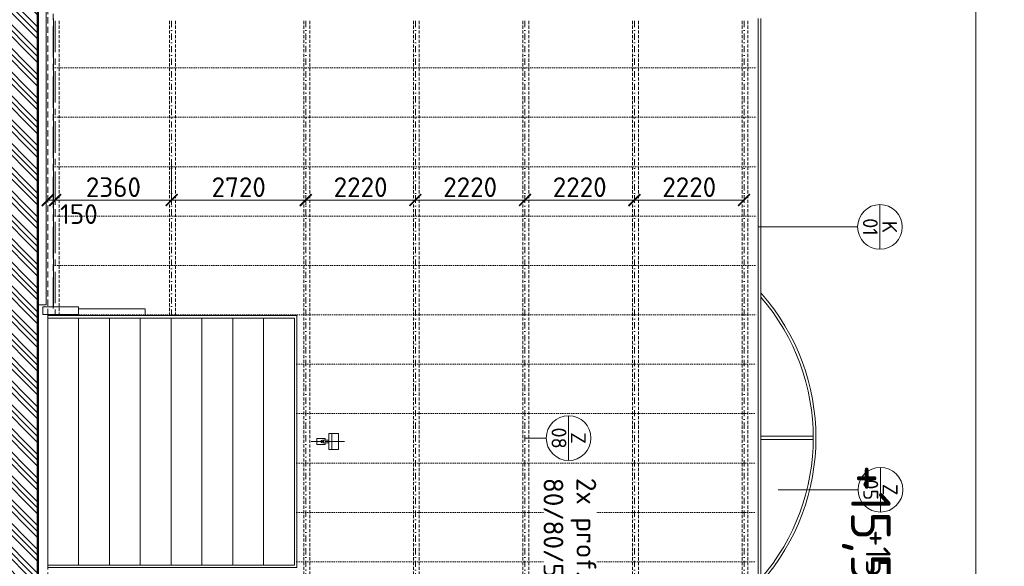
# Model space of a CAD drawing. Header units: millimetres. Extents: x -1695604 to 5289369, y -1488057 to 2187451.
# Tile 26 of 256: x -85994 to -66040, y 33790 to 44855. Entities that reach past the tile are written whole.
import ezdxf
from ezdxf import colors
from ezdxf.entities.mleader import LeaderData, LeaderLine
from ezdxf.enums import TextEntityAlignment as Align
from ezdxf.math import Vec2, Vec3

# ---------------------------------------------------------------- set-up
doc = ezdxf.new("R2010")
doc.units = ezdxf.units.MM
for name, pattern in [('CENTERX2', [101.6, 63.5, -12.7, 12.7, -12.7]), ('DASHDOT', [25.4, 12.7, -6.35, 0, -6.35]), ('DOT', [6.35, 0, -6.35]), ('HIDDEN', [9.525, 6.35, -3.175])]:
    doc.linetypes.add(name, pattern=pattern)
doc.layers.get('Defpoints').update_dxf_attribs({"color": 8})
for name, color, linetype in [('0 @ 1', 7, 'Continuous'), ('0 @ 10', 7, 'Continuous'), ('0 @ 100', 7, 'Continuous'), ('0 @ 200', 7, 'Continuous'), ('0 @ 250 (1)', 7, 'Continuous'), ('0 @ 250 (2)', 7, 'Continuous'), ('0 @ 400', 7, 'Continuous')]:
    doc.layers.add(name, color=color, linetype=linetype)
for name, color, linetype, lineweight in [('A99_N_kce-pohl', 1, 'Continuous', 9), ('A99_N_kce-rez-ten', 4, 'Continuous', 9), ('A99_N_koty-200', 5, 'Continuous', 5), ('A99_N_koty-200 @ 200', 5, 'Continuous', 5), ('A99_N_koty-200-vysk', 6, 'Continuous', 9), ('A99_N_sraf', 252, 'Continuous', 0), ('A99_N_txt-popis-200', 240, 'Continuous', 5), ('A99_N_txt-popis-50 @ 200', 240, 'Continuous', 9), ('A99_N_znaceni 200', 5, 'Continuous', 5), ('A99_S_kce-pohl', 7, 'Continuous', 5), ('A99_S_osy', 1, 'CENTERX2', 5), ('A99_S_sraf', 252, 'Continuous', 9)]:
    doc.layers.add(name, color=color, linetype=linetype, lineweight=lineweight)
doc.styles.add('A99_kota', font='isocpeur.ttf', dxfattribs={"height": 2})
doc.styles.add('A99_popis', font='isocpeur.ttf')
doc.dimstyles.new('A99_kota_200 new', dxfattribs={"dimscale": 200, "dimtxt": 2, "dimasz": 1.2, "dimexe": 0.5, "dimexo": 1.5, "dimgap": 0.3, "dimtad": 1, "dimdec": 0, "dimzin": 3, "dimdsep": 46, "dimtxsty": 'A99_kota', "dimblk": 'ARCHTICK', "dimcen": 2.5, "dimazin": 2, "dimtfac": 0.75, "dimtdec": 0, "dimtmove": 2, "dimatfit": 0, "dimfxl": 0, "dimtolj": 1, "dimtzin": 0, "dimlwd": 5, "dimlwe": 5, "dimarcsym": 0})

# ---------------------------------------------------------------- blocks, each defined once
blk = doc.blocks.new('*U36')
at = {"color": 0, "linetype": 'ByBlock', "lineweight": -2}
blk.add_line((-3, 0), (7, 0), dxfattribs=at)
for points in [[(0, 0), (0, 5), (0, 5), (9.7, 5)], [(-1.75, 1.75), (0, 0), (1.75, 1.75)]]:
    blk.add_lwpolyline(points, dxfattribs=at)
at = {"color": 0, "linetype": 'ByBlock', "lineweight": -2, "style": 'A99_kota'}
for tag, p in [('VYSKA', (9.2, 7.75)), ('POPIS', (9.2, 4.5))]:
    blk.add_attdef(tag, text='', height=2, dxfattribs=at).set_placement(p, align=Align.TOP_RIGHT)
blk = doc.blocks.new('*U6641')
at = {"layer": 'A99_N_koty-200-vysk', "lineweight": 5}
ref = blk.add_blockref('*U36', (-69865, 32500), dxfattribs=dict(at, xscale=200, yscale=200, zscale=200, rotation=270))
ref.add_attrib('VYSKA', '+15,560', dxfattribs={"layer": '0 @ 400', "color": 0, "linetype": 'ByBlock', "lineweight": -2, "height": 800, "rotation": 270, "style": 'A99_kota'}).set_placement((-68345, 32335), align=Align.TOP_RIGHT)
ref = blk.add_blockref('*U36', (-69865, 32500), dxfattribs=dict(at, xscale=200, yscale=200, zscale=200, rotation=270))
ref.add_attrib('VYSKA', '+15,560', dxfattribs={"layer": '0 @ 250 (1)', "color": 0, "linetype": 'ByBlock', "lineweight": -2, "height": 500, "rotation": 270, "style": 'A99_kota'}).set_placement((-68345, 32335), align=Align.TOP_RIGHT)
ref = blk.add_blockref('*U36', (-69865, 32500), dxfattribs=dict(at, xscale=200, yscale=200, zscale=200, rotation=270))
ref.add_attrib('VYSKA', '+15,560', dxfattribs={"layer": '0 @ 250 (2)', "color": 0, "linetype": 'ByBlock', "lineweight": -2, "height": 500, "rotation": 270, "style": 'A99_kota'}).set_placement((-68345, 32335), align=Align.TOP_RIGHT)
ref = blk.add_blockref('*U36', (-69865, 32500), dxfattribs=dict(at, xscale=200, yscale=200, zscale=200, rotation=270))
ref.add_attrib('VYSKA', '+15,560', dxfattribs={"layer": '0 @ 100', "color": 0, "linetype": 'ByBlock', "lineweight": -2, "height": 200, "rotation": 270, "style": 'A99_kota'}).set_placement((-68345, 32335), align=Align.TOP_RIGHT)
ref = blk.add_blockref('*U36', (-69865, 32500), dxfattribs=dict(at, xscale=200, yscale=200, zscale=200, rotation=270))
ref.add_attrib('VYSKA', '+15,560', dxfattribs={"layer": '0 @ 200', "color": 0, "linetype": 'ByBlock', "lineweight": -2, "height": 400, "rotation": 270, "style": 'A99_kota'}).set_placement((-68315, 30660), align=Align.TOP_RIGHT)
ref = blk.add_blockref('*U36', (-69865, 32500), dxfattribs=dict(at, xscale=200, yscale=200, zscale=200, rotation=270))
ref.add_attrib('VYSKA', '+15,560', dxfattribs={"layer": '0 @ 1', "color": 0, "linetype": 'ByBlock', "lineweight": -2, "height": 2, "rotation": 270, "style": 'A99_kota'}).set_placement((-68345, 32335), align=Align.TOP_RIGHT)
ref = blk.add_blockref('*U36', (-69865, 32500), dxfattribs=dict(at, xscale=200, yscale=200, zscale=200, rotation=270))
ref.add_attrib('VYSKA', '+15,560', dxfattribs={"layer": '0 @ 10', "color": 0, "linetype": 'ByBlock', "lineweight": -2, "height": 20, "rotation": 270, "style": 'A99_kota'}).set_placement((-68345, 32335), align=Align.TOP_RIGHT)
blk = doc.blocks.new('*U97')
at = {"color": 0, "linetype": 'ByBlock'}
blk.add_line((-3.02, 0), (3.02, 0), dxfattribs=at)
blk.add_circle((0, 0), 3.02, dxfattribs=at)
at = {"color": 0, "linetype": 'ByBlock', "style": 'A99_popis'}
for tag, p in [('KATEGORIE', (0, 1.31)), ('PRVEK', (0, -1.3))]:
    blk.add_attdef(tag, text='', height=2, dxfattribs=at).set_placement(p, align=Align.MIDDLE_CENTER)
blk = doc.blocks.new('_ArchTick')
at = {"color": 0, "linetype": 'ByBlock', "const_width": 0.15}
blk.add_lwpolyline([(-0.5, -0.5), (0.5, 0.5)], dxfattribs=at)
blk = doc.blocks.new('*D442')
at = {"layer": 'A99_N_koty-200', "color": 0, "lineweight": 5, "transparency": 16777216}
for p, q in [((-80195, 41205), (-80195, 41305)), ((-77975, 41205), (-77975, 41305)), ((-80195, 41205), (-77975, 41205))]:
    blk.add_line(p, q, dxfattribs=at)
at = {"layer": 'Defpoints', "color": 0, "lineweight": 0, "transparency": 16777216}
for p in [(-80195, 41205), (-77975, 41205), (-77975, 41205)]:
    blk.add_point(p, dxfattribs=at)
at = {"layer": 'A99_N_koty-200', "color": 0, "lineweight": 5, "transparency": 16777216, "xscale": 240, "yscale": 240, "zscale": 240, "rotation": 180}
blk.add_blockref('_ArchTick', (-80195, 41205), dxfattribs=at)
at = {"layer": 'A99_N_koty-200', "color": 0, "lineweight": 5, "transparency": 16777216, "xscale": 240, "yscale": 240, "zscale": 240}
blk.add_blockref('_ArchTick', (-77975, 41205), dxfattribs=at)
at = {"layer": 'A99_N_koty-200', "color": 0, "transparency": 16777216, "insert": (-79085, 41465), "char_height": 400, "attachment_point": 5, "style": 'A99_kota'}
blk.add_mtext('\\A1;2220', dxfattribs=at)
blk = doc.blocks.new('*D443')
at = {"layer": 'A99_N_koty-200', "color": 0, "lineweight": 5, "transparency": 16777216}
for p, q in [((-77975, 41205), (-77975, 41305)), ((-75755, 41205), (-75755, 41305)), ((-77975, 41205), (-75755, 41205))]:
    blk.add_line(p, q, dxfattribs=at)
at = {"layer": 'Defpoints', "color": 0, "lineweight": 0, "transparency": 16777216}
for p in [(-77975, 41205), (-75755, 41205), (-75755, 41205)]:
    blk.add_point(p, dxfattribs=at)
at = {"layer": 'A99_N_koty-200', "color": 0, "lineweight": 5, "transparency": 16777216, "xscale": 240, "yscale": 240, "zscale": 240, "rotation": 180}
blk.add_blockref('_ArchTick', (-77975, 41205), dxfattribs=at)
at = {"layer": 'A99_N_koty-200', "color": 0, "lineweight": 5, "transparency": 16777216, "xscale": 240, "yscale": 240, "zscale": 240}
blk.add_blockref('_ArchTick', (-75755, 41205), dxfattribs=at)
at = {"layer": 'A99_N_koty-200', "color": 0, "transparency": 16777216, "insert": (-76865, 41465), "char_height": 400, "attachment_point": 5, "style": 'A99_kota'}
blk.add_mtext('\\A1;2220', dxfattribs=at)
blk = doc.blocks.new('*D444')
at = {"layer": 'A99_N_koty-200', "color": 0, "lineweight": 5, "transparency": 16777216}
for p, q in [((-75755, 41205), (-75755, 41305)), ((-73535, 41205), (-73535, 41305)), ((-75755, 41205), (-73535, 41205))]:
    blk.add_line(p, q, dxfattribs=at)
at = {"layer": 'Defpoints', "color": 0, "lineweight": 0, "transparency": 16777216}
for p in [(-75755, 41205), (-73535, 41205), (-73535, 41205)]:
    blk.add_point(p, dxfattribs=at)
at = {"layer": 'A99_N_koty-200', "color": 0, "lineweight": 5, "transparency": 16777216, "xscale": 240, "yscale": 240, "zscale": 240, "rotation": 180}
blk.add_blockref('_ArchTick', (-75755, 41205), dxfattribs=at)
at = {"layer": 'A99_N_koty-200', "color": 0, "lineweight": 5, "transparency": 16777216, "xscale": 240, "yscale": 240, "zscale": 240}
blk.add_blockref('_ArchTick', (-73535, 41205), dxfattribs=at)
at = {"layer": 'A99_N_koty-200', "color": 0, "transparency": 16777216, "insert": (-74645, 41465), "char_height": 400, "attachment_point": 5, "style": 'A99_kota'}
blk.add_mtext('\\A1;2220', dxfattribs=at)
blk = doc.blocks.new('*D445')
at = {"layer": 'A99_N_koty-200', "color": 0, "lineweight": 5, "transparency": 16777216}
for p, q in [((-73535, 41205), (-73535, 41305)), ((-71315, 41205), (-71315, 41305)), ((-73535, 41205), (-71315, 41205))]:
    blk.add_line(p, q, dxfattribs=at)
at = {"layer": 'Defpoints', "color": 0, "lineweight": 0, "transparency": 16777216}
for p in [(-73535, 41205), (-71315, 41205), (-71315, 41205)]:
    blk.add_point(p, dxfattribs=at)
at = {"layer": 'A99_N_koty-200', "color": 0, "lineweight": 5, "transparency": 16777216, "xscale": 240, "yscale": 240, "zscale": 240, "rotation": 180}
blk.add_blockref('_ArchTick', (-73535, 41205), dxfattribs=at)
at = {"layer": 'A99_N_koty-200', "color": 0, "lineweight": 5, "transparency": 16777216, "xscale": 240, "yscale": 240, "zscale": 240}
blk.add_blockref('_ArchTick', (-71315, 41205), dxfattribs=at)
at = {"layer": 'A99_N_koty-200', "color": 0, "transparency": 16777216, "insert": (-72425, 41465), "char_height": 400, "attachment_point": 5, "style": 'A99_kota'}
blk.add_mtext('\\A1;2220', dxfattribs=at)
blk = doc.blocks.new('*D446')
at = {"layer": 'A99_N_koty-200', "color": 0, "lineweight": 5, "transparency": 16777216}
for p, q in [((-85425, 41205), (-85425, 41305)), ((-85275, 41205), (-85275, 41305)), ((-85425, 41205), (-85275, 41205))]:
    blk.add_line(p, q, dxfattribs=at)
at = {"layer": 'Defpoints', "color": 0, "lineweight": 0, "transparency": 16777216}
for p in [(-85275, 41205), (-85425, 41082.5), (-85275, 41082.5)]:
    blk.add_point(p, dxfattribs=at)
at = {"layer": 'A99_N_koty-200', "color": 0, "lineweight": 5, "transparency": 16777216, "xscale": 240, "yscale": 240, "zscale": 240, "rotation": 180}
blk.add_blockref('_ArchTick', (-85425, 41205), dxfattribs=at)
at = {"layer": 'A99_N_koty-200', "color": 0, "lineweight": 5, "transparency": 16777216, "xscale": 240, "yscale": 240, "zscale": 240}
blk.add_blockref('_ArchTick', (-85275, 41205), dxfattribs=at)
at = {"layer": 'A99_N_koty-200', "color": 0, "transparency": 16777216, "insert": (-84795, 40920), "char_height": 400, "attachment_point": 5, "style": 'A99_kota'}
blk.add_mtext('\\A1;150', dxfattribs=at)
blk = doc.blocks.new('*D447')
at = {"layer": 'A99_N_koty-200', "color": 0, "lineweight": 5, "transparency": 16777216}
for p, q in [((-82915, 42005), (-82915, 41105)), ((-85275, 41205), (-85275, 41105)), ((-85275, 41205), (-82915, 41205))]:
    blk.add_line(p, q, dxfattribs=at)
at = {"layer": 'Defpoints', "color": 0, "lineweight": 0, "transparency": 16777216}
for p in [(-82915, 52059), (-85275, 41205), (-82915, 41205)]:
    blk.add_point(p, dxfattribs=at)
at = {"layer": 'A99_N_koty-200', "color": 0, "lineweight": 5, "transparency": 16777216, "xscale": 240, "yscale": 240, "zscale": 240, "rotation": 180}
blk.add_blockref('_ArchTick', (-85275, 41205), dxfattribs=at)
at = {"layer": 'A99_N_koty-200', "color": 0, "lineweight": 5, "transparency": 16777216, "xscale": 240, "yscale": 240, "zscale": 240}
blk.add_blockref('_ArchTick', (-82915, 41205), dxfattribs=at)
at = {"layer": 'A99_N_koty-200', "color": 0, "transparency": 16777216, "insert": (-84095, 41465), "char_height": 400, "attachment_point": 5, "style": 'A99_kota'}
blk.add_mtext('\\A1;2360', dxfattribs=at)
blk = doc.blocks.new('*D499')
at = {"layer": 'A99_N_koty-200', "color": 0, "lineweight": 5, "transparency": 16777216}
for p, q in [((-82915, 41205), (-82915, 41305)), ((-82915, 41205), (-80195, 41205)), ((-80195, 41205), (-80195, 41105))]:
    blk.add_line(p, q, dxfattribs=at)
at = {"layer": 'Defpoints', "color": 0, "lineweight": 18, "transparency": 16777216}
for p in [(-82915, 41205), (-80195, 41205), (-80195, 41205)]:
    blk.add_point(p, dxfattribs=at)
at = {"layer": 'A99_N_koty-200', "color": 0, "lineweight": 5, "transparency": 16777216, "xscale": 240, "yscale": 240, "zscale": 240, "rotation": 180}
blk.add_blockref('_ArchTick', (-82915, 41205), dxfattribs=at)
at = {"layer": 'A99_N_koty-200', "color": 0, "lineweight": 5, "transparency": 16777216, "xscale": 240, "yscale": 240, "zscale": 240}
blk.add_blockref('_ArchTick', (-80195, 41205), dxfattribs=at)
at = {"layer": 'A99_N_koty-200', "color": 0, "transparency": 16777216, "insert": (-81555, 41465), "char_height": 400, "attachment_point": 5, "style": 'A99_kota'}
blk.add_mtext('\\A1;2720', dxfattribs=at)

msp = doc.modelspace()

# ---------------------------------------------------------------- hatches: boundary and pattern name
at = {"layer": 'A99_S_sraf', "linetype": 'Continuous', "lineweight": 0}
h = msp.add_hatch(dxfattribs=at)
h.set_pattern_fill('ZEM_PUVODNI', color=256, scale=85)
h.set_pattern_definition([(315, (-68810, 5e-10), (240.4163, 240.4163), []), (315, (-68810, -120.2), (240.4163, 240.4163), []), (315, (-68810, -240.4), (240.4163, 240.4163), [])])
h.paths.add_polyline_path([(-87665, -11482.5), (-85695, -11482.5), (-85695, 24515), (-85625, 24515), (-85625, 114390), (-87665, 114390)])

# ---------------------------------------------------------------- linework, layer by layer
at = {"layer": 'A99_N_kce-pohl', "color": 7, "linetype": 'HIDDEN', "lineweight": 5, "ltscale": 20}
msp.add_line((-85425, 5915.1), (-85425, 100450), dxfattribs=at)
at = {"layer": 'A99_N_kce-pohl', "color": 5, "linetype": 'Continuous', "lineweight": 9}
msp.add_line((-85310, 44880), (-85310, 39040), dxfattribs=at)
at = {"layer": 'A99_N_kce-pohl', "color": 5, "linetype": 'Continuous', "lineweight": 13}
for p, q in [((-71025, 26200), (-71025, 44880)), ((-70975, 26200), (-70975, 44880))]:
    msp.add_line(p, q, dxfattribs=at)
at = {"layer": 'A99_N_kce-pohl', "color": 7, "lineweight": 50}
msp.add_lwpolyline([(-85695, 24515), (-85625, 24515), (-85625, 114437.5)], dxfattribs=at)
at = {"layer": 'A99_N_kce-pohl', "color": 5, "linetype": 'Continuous', "lineweight": 5}
for points in [[(-83447.5, 38865), (-83447.5, 39005), (-84800.2, 39005)], [(-84800, 38815), (-84800, 38815), (-84800, 33815)], [(-84175, 38815), (-84175, 38815), (-84175, 33815)], [(-83550, 38815), (-83550, 38815), (-83550, 33815)], [(-82925, 38815), (-82925, 38815), (-82925, 33815)], [(-82300, 38815), (-82300, 38815), (-82300, 33815)], [(-81675, 38815), (-81675, 38815), (-81675, 33815)], [(-81050, 38815), (-81050, 38815), (-81050, 33815)], [(-79805, 36287.5), (-79805, 36252.5), (-79970, 36252.5), (-79970, 36377.5), (-79805, 36377.5), (-79805, 36342.5)], [(-79860.2, 36342.5), (-79730, 36342.5)], [(-79670, 36475), (-79670, 36155)], [(-80090, 36315), (-79832.5, 36315)], [(-79860.2, 36287.5), (-79730, 36287.5)], [(-79805, 36315), (-79410.2, 36315)]]:
    msp.add_lwpolyline(points, dxfattribs=at)
at = {"layer": 'A99_N_kce-pohl', "color": 5, "linetype": 'Continuous', "lineweight": 9}
msp.add_lwpolyline([(-85425, 38865), (-80375, 38865), (-80375, 33765), (-85425, 33765)], close=True, dxfattribs=at)
at = {"layer": 'A99_N_kce-pohl', "color": 5, "linetype": 'Continuous', "lineweight": 5}
msp.add_lwpolyline([(-79535.2, 36475), (-79535.2, 36155), (-79730, 36155), (-79730, 36475)], close=True, dxfattribs=at)
at = {"layer": 'A99_N_kce-pohl', "color": 1, "linetype": 'Continuous', "lineweight": 0}
for points in [[(-69915, 36425), (-70975, 36425)], [(-69915, 36355), (-70975, 36355)]]:
    msp.add_lwpolyline(points, dxfattribs=at)
at = {"layer": 'A99_N_kce-pohl', "color": 5, "linetype": 'Continuous', "lineweight": 5}
msp.add_circle((-79860, 36315), 27.5, dxfattribs=at)
at = {"layer": 'A99_N_kce-pohl', "color": 1, "linetype": 'Continuous', "lineweight": 0}
for centre, radius, start, end in [((-74267.5, 36390), 4410, 318.29659, 41.70341), ((-74267.4, 36390), 4354.9, 319.11476, 40.88524)]:
    msp.add_arc(centre, radius, start, end, dxfattribs=at)
at = {"layer": 'A99_N_koty-200', "color": 5, "linetype": 'Continuous', "lineweight": 5}
msp.add_lwpolyline([(-85425, 38815), (-80425, 38815), (-80425, 33815), (-85425, 33815)], close=True, dxfattribs=at)
at = {"layer": 'A99_N_sraf', "color": 5, "linetype": 'DOT', "lineweight": 5, "ltscale": 7}
for points in [[(-85310, 43880), (-71025, 43880)], [(-85310, 42880), (-71025, 42880)], [(-85310, 41880), (-71025, 41880)], [(-85310, 40880), (-71025, 40880)], [(-85310, 39880), (-71025, 39880)], [(-85045, 38880), (-71025, 38880)], [(-80375, 37880), (-71025, 37880)], [(-80375, 36880), (-71025, 36880)], [(-80375, 35880), (-71025, 35880)], [(-80375, 34880), (-71025, 34880)], [(-80375, 33880), (-71025, 33880)]]:
    msp.add_lwpolyline(points, dxfattribs=at)
at = {"layer": 'A99_N_znaceni 200'}
for points in [[(-69013, 40660), (-71025, 40660)], [(-75323, 36385), (-75755, 36385)], [(-69003, 35340), (-70625, 35340)]]:
    msp.add_lwpolyline(points, dxfattribs=at)
at = {"layer": 'A99_S_kce-pohl'}
for points in [[(-85455, 51620), (-85455, 39080)], [(-85455, 39080), (-85625, 39080)]]:
    msp.add_lwpolyline(points, dxfattribs=at)
at = {"layer": 'A99_S_kce-pohl', "lineweight": 9}
msp.add_lwpolyline([(-84800.2, 39040), (-85522.5, 39040), (-85522.5, 38890), (-84800.2, 38890)], close=True, dxfattribs=at)
at = {"layer": 'A99_S_kce-pohl', "color": 5}
msp.add_lwpolyline([(-85425, 33740), (-85425, 38890)], dxfattribs=at)
at = {"layer": 'A99_S_osy', "color": 5, "lineweight": 0, "ltscale": 10}
msp.add_lwpolyline([(-85315, 51835), (-85315, 38865)], dxfattribs=at)
at = {"layer": 'A99_S_osy', "color": 5, "lineweight": 5, "ltscale": 10}
msp.add_lwpolyline([(-85275, 44830), (-85275, 38865)], dxfattribs=at)
at = {"layer": 'A99_S_osy', "color": 5, "linetype": 'HIDDEN', "lineweight": 0, "ltscale": 10}
for points in [[(-85195, 44830), (-85195, 38865)], [(-82955, 44830), (-82955, 38865)], [(-82835, 44830), (-82835, 38865)], [(-73575, 44830), (-73575, 24450)], [(-73455, 44830), (-73455, 24450)], [(-71355, 44830), (-71355, 24450)], [(-71235, 44830), (-71235, 24450)]]:
    msp.add_lwpolyline(points, dxfattribs=at)
at = {"layer": 'A99_S_osy', "color": 5, "linetype": 'DASHDOT', "lineweight": 5, "ltscale": 10}
for points in [[(-82915, 44830), (-82915, 38865)], [(-80195, 44830), (-80195, 24450)], [(-77975, 44830), (-77975, 24450)], [(-75755, 44830), (-75755, 24450)], [(-73535, 44830), (-73535, 24450)], [(-71315, 44830), (-71315, 26200)]]:
    msp.add_lwpolyline(points, dxfattribs=at)

# ---------------------------------------------------------------- block references
at = {"layer": 'A99_N_txt-popis-200', "color": 3, "linetype": 'Continuous', "lineweight": 18}
msp.add_blockref('*U6641', (0, 0), dxfattribs=at)
at = {"layer": 'A99_N_znaceni 200', "xscale": 150, "yscale": 150, "zscale": 150, "rotation": 270}
for p, values in [((-68560, 40660), {'KATEGORIE': 'K', 'PRVEK': '01'}), ((-68550, 35340), {'KATEGORIE': 'Z', 'PRVEK': '05'})]:
    msp.add_blockref('*U97', p, dxfattribs=at).add_auto_attribs(values)
at = {"layer": 'A99_N_znaceni 200'}
ref = msp.add_blockref('*U97', (-74870, 36385), dxfattribs=dict(at, xscale=-150, yscale=150, zscale=150, rotation=270))
ref.add_attrib('KATEGORIE', 'Z', dxfattribs={"layer": '0', "color": 0, "linetype": 'ByBlock', "height": 300, "rotation": 270, "style": 'A99_popis'}).set_placement((-74673.5, 36385), align=Align.MIDDLE_CENTER)
ref.add_attrib('PRVEK', '08', dxfattribs={"layer": '0', "color": 0, "linetype": 'ByBlock', "height": 300, "rotation": 270, "style": 'A99_popis'}).set_placement((-75064.7, 36385), align=Align.MIDDLE_CENTER)

# ---------------------------------------------------------------- dimensions: what is measured, and where the dimension line sits
at = {"layer": 'A99_N_koty-200 @ 200'}
for base, p1, p2, picture, middle in [((-82915, 41205), (-85275, 41205), (-82915, 52059.5), '*D447', (-84095, 41465)), ((-80195, 41205), (-82915, 41205), (-80195, 41205), '*D499', (-81555, 41465)), ((-77975, 41205), (-80195, 41205), (-77975, 41205), '*D442', (-79085, 41465)), ((-75755, 41205), (-77975, 41205), (-75755, 41205), '*D443', (-76865, 41465)), ((-73535, 41205), (-75755, 41205), (-73535, 41205), '*D444', (-74645, 41465)), ((-71315, 41205), (-73535, 41205), (-71315, 41205), '*D445', (-72425, 41465))]:
    dim = msp.add_linear_dim(base=base, p1=p1, p2=p2, dimstyle='A99_kota_200 new', override={"dimscale": 200, "dimtix": 0, "dimtofl": 1, "dimtmove": 2, "dimatfit": 3}, dxfattribs=at)
    dim.commit()
    dim.dimension.update_dxf_attribs({"geometry": picture, "text_midpoint": middle})
dim = msp.add_linear_dim(base=(-85275, 41205), p1=(-85425, 41082.5), p2=(-85275, 41082.5), dimstyle='A99_kota_200 new', override={"dimscale": 200, "dimtix": 0, "dimtofl": 1, "dimtmove": 2, "dimatfit": 3}, dxfattribs=at)
dim.commit()
dim.dimension.update_dxf_attribs({"geometry": '*D446', "text_midpoint": (-84795, 40920), "dimtype": 128})

# ---------------------------------------------------------------- leaders
at = {"layer": 'A99_N_txt-popis-50 @ 200', "lineweight": 9}
ml = msp.add_multileader_mtext('Standard', dxfattribs=at)
ml.set_content('\\A1;{\\C256;osazení nových sekčních vrat\\PII. etapa)}', color=1, style='A99_popis')
ml.set_leader_properties(color=256, linetype='ByLayer', lineweight=-1)
ml.build(insert=Vec2(0, 0))
ml.multileader.update_dxf_attribs({"dogleg_length": 6.4, "arrow_head_size": 200, "scale": 200})
ctx = ml.context
ctx.base_point, ctx.scale, ctx.char_height, ctx.arrow_head_size, ctx.landing_gap_size, ctx.plane_origin = Vec3(9755, 35330), 200, 400, 200, 400, Vec3(8542.5, 27235)
ctx.text_align_type = 1
notes = []
notes.append((ctx, [(0, (1, 1, 0), (9112.5, 35330), (1, 0), 642.5, [(0, [(5985, 35330)], 0, [])])]))
ctx.mtext.insert, ctx.mtext.width, ctx.mtext.alignment, ctx.mtext.flow_direction = Vec3(13795, 35590), 7394.888, 2, 5
for ctx, leaders in notes:
    for number, flags, end, landing, length, lines in leaders:
        leader = LeaderData()
        leader.index, (leader.has_last_leader_line, leader.has_dogleg_vector, leader.attachment_direction) = number, flags
        leader.last_leader_point, leader.dogleg_vector, leader.dogleg_length = Vec3(end), Vec3(landing), length
        for number, points, colour, breaks in lines:
            line = LeaderLine()
            line.index, line.vertices, line.color, line.breaks = number, Vec3.list(points), colors.encode_raw_color(colour), breaks
            leader.lines.append(line)
        ctx.leaders.append(leader)

# ---------------------------------------------------------------- next in the draw order: leaders
ml = msp.add_multileader_mtext('Standard', dxfattribs=at)
ml.set_content('2x prof. L\\P\\pq*;80/80/5', color=1, style='A99_popis')
ml.set_leader_properties(color=256, linetype='ByLayer', lineweight=-1)
ml.build(insert=Vec2(0, 0))
ml.multileader.update_dxf_attribs({"dogleg_length": 2.92, "arrow_head_size": 300, "scale": 200})
ctx = ml.context
ctx.base_point, ctx.scale, ctx.char_height, ctx.arrow_head_size, ctx.landing_gap_size, ctx.plane_origin, ctx.plane_x_axis, ctx.plane_y_axis = Vec3(-74510, 35830), 200, 400, 300, 250, Vec3(-79882.5, 33840), Vec3(0, -1), Vec3(1, 0)
notes = []
notes.append((ctx, [(1, (1, 1, 0), (-74510, 32345), (0, 1), 585, [(0, [(-85275, 32345)], 0, [])])]))
ctx.mtext.insert, ctx.mtext.text_direction, ctx.mtext.rotation, ctx.mtext.width, ctx.mtext.flow_direction = Vec3(-74310, 35580), Vec3(0, -1), 4.712389, 14.736, 5
ctx.mtext.has_bg_fill, ctx.mtext.bg_color, ctx.mtext.bg_scale_factor, ctx.mtext.bg_transparency, ctx.mtext.use_window_bg_color = 1, -1073741824, 1, 0, 1
for ctx, leaders in notes:
    for number, flags, end, landing, length, lines in leaders:
        leader = LeaderData()
        leader.index, (leader.has_last_leader_line, leader.has_dogleg_vector, leader.attachment_direction) = number, flags
        leader.last_leader_point, leader.dogleg_vector, leader.dogleg_length = Vec3(end), Vec3(landing), length
        for number, points, colour, breaks in lines:
            line = LeaderLine()
            line.index, line.vertices, line.color, line.breaks = number, Vec3.list(points), colors.encode_raw_color(colour), breaks
            leader.lines.append(line)
        ctx.leaders.append(leader)

# ---------------------------------------------------------------- next in the draw order: linework, layer by layer
at = {"layer": 'A99_N_kce-rez-ten', "color": 3, "linetype": 'Continuous', "lineweight": 0, "ltscale": 0.5}
msp.add_lwpolyline([(-66620, 115340), (-66620, -12735), (-95850, -12735), (-95850, 115340)], close=True, dxfattribs=at)
at = {"layer": 'A99_S_osy', "color": 5, "linetype": 'HIDDEN', "lineweight": 0, "ltscale": 10}
for points in [[(-80235, 44830), (-80235, 24450)], [(-80115, 44830), (-80115, 24450)], [(-78015, 44830), (-78015, 24450)], [(-77895, 44830), (-77895, 24450)], [(-75795, 44830), (-75795, 24450)], [(-75675, 44830), (-75675, 24450)]]:
    msp.add_lwpolyline(points, dxfattribs=at)

doc.saveas('drawing.dxf')
